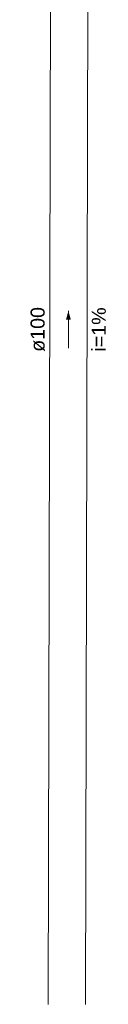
# Model space of a CAD drawing. Header units: millimetres. Extents: x 7756.9 to 7779.8, y 6827.8 to 6848.8.
# Tile 3 of 6: x 7777.244 to 7778.05, y 6827.79 to 6838.297. Entities that reach past the tile are written whole.
import ezdxf

# ---------------------------------------------------------------- set-up
doc = ezdxf.new("R2010")
doc.units = ezdxf.units.MM
doc.header["$MEASUREMENT"] = 0
for name, color, linetype, lineweight in [('TQ-Condutos', 3, 'Continuous', 5), ('TQ-Sentido conduto', 9, 'Continuous', 5), ('TQ-Textos conduto', 7, 'Continuous', 5)]:
    doc.layers.add(name, color=color, linetype=linetype, lineweight=lineweight)
doc.styles.add('Arial', font='txt')

msp = doc.modelspace()

# ---------------------------------------------------------------- hatches: boundary and pattern name
at = {"layer": 'TQ-Sentido conduto', "linetype": 'Continuous'}
msp.add_hatch(color=256, dxfattribs=at).paths.add_polyline_path([(7777.694, 6835.192), (7777.668, 6835.095), (7777.72, 6835.095)])

# ---------------------------------------------------------------- linework, layer by layer
at = {"layer": 'TQ-Condutos'}
for p, q in [((7777.478, 6827.79), (7777.509, 6841.678)), ((7777.878, 6827.79), (7777.909, 6841.678))]:
    msp.add_line(p, q, dxfattribs=at)
at = {"layer": 'TQ-Sentido conduto'}
msp.add_lwpolyline([(7777.694, 6834.792), (7777.694, 6835.192)], dxfattribs=at)

# ---------------------------------------------------------------- texts
at = {"layer": 'TQ-Textos conduto', "char_height": 0.15, "attachment_point": 8, "rotation": 89.8742, "line_spacing_factor": 0.6, "style": 'Arial'}
for s, insert, width in [('ø100', (7777.444, 6834.992), 0.9573), ('i=1%', (7778.094, 6834.991), 0.94562)]:
    msp.add_mtext(s, dxfattribs=dict(at, insert=insert, width=width))

doc.saveas('drawing.dxf')
